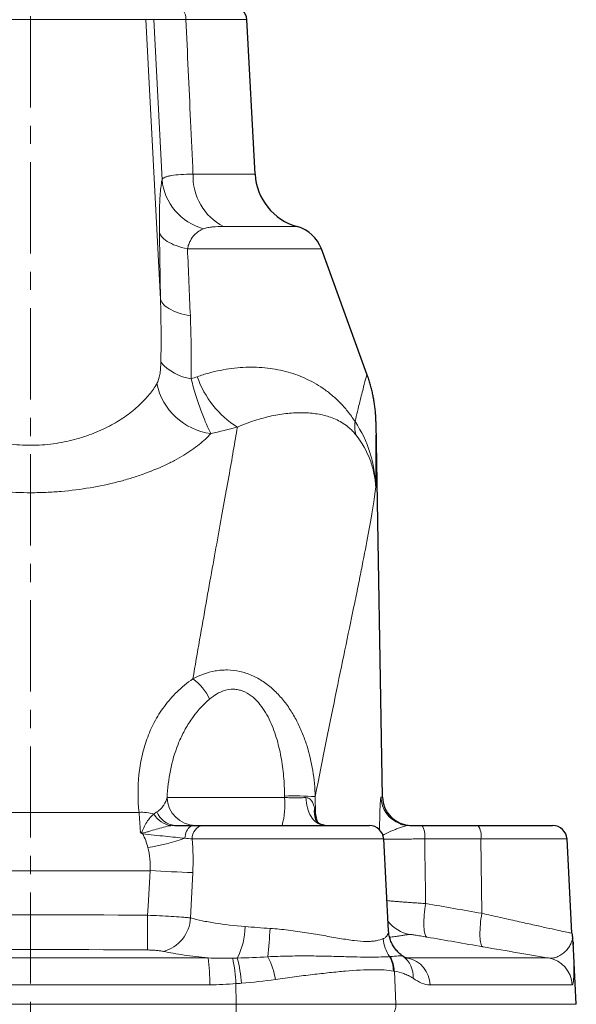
# Model space of a CAD drawing. Header units: millimetres. Extents: x -342 to 561, y -507 to 471.
# Tile 14 of 15: x 451 to 528, y 221 to 358. Entities that reach past the tile are written whole.
import ezdxf

# ---------------------------------------------------------------- set-up
doc = ezdxf.new("R2010")
doc.units = ezdxf.units.MM
doc.linetypes.add('CENTERX2', pattern=[20.32, 12.7, -2.54, 2.54, -2.54])
doc.layers.add('FORMAT', color=7, linetype='Continuous')

msp = doc.modelspace()

# ---------------------------------------------------------------- linework, layer by layer
at = {"color": 8, "linetype": 'Continuous', "lineweight": 18}
for p, q in [((468.18, 357.89), (436.1, 357.89)), ((470.21, 318.98), (468.18, 357.89)), ((469.29, 357.89), (468.18, 357.89)), ((470.42, 335.62), (469.29, 357.89)), ((482.24, 357.89), (473.74, 357.89)), ((474.73, 336.39), (483.37, 336.39)), ((489.22, 329.1), (478.97, 329.1)), ((492.59, 325.99), (473.96, 325.99)), ((471.12, 249.64), (487.47, 249.64)), ((487.47, 249.64), (487.47, 249.86)), ((491.74, 249.79), (491.77, 247.46)), ((501.1, 249.71), (500.88, 249.71)), ((437.06, 247.58), (467.22, 247.58)), ((501.26, 243.89), (474.62, 243.89)), ((514.78, 243.89), (506.96, 243.89)), ((514.78, 243.89), (514.9, 233.55)), ((526.76, 243.89), (514.78, 243.89)), ((468.75, 239.48), (435.53, 239.48)), ((474.7, 239.2), (474.39, 232.91)), ((527.6, 229.55), (527.6, 229.55)), ((427.44, 227.33), (476.85, 227.33)), ((504.62, 227.33), (524.19, 227.33)), ((502.96, 220.89), (502.74, 225.51)), ((477.05, 223.6), (427.23, 223.6)), ((480.73, 220.89), (480.71, 223.76)), ((527.48, 223.6), (507.7, 223.6)), ((423.56, 220.89), (480.73, 220.89)), ((480.73, 220.89), (502.96, 220.89)), ((502.96, 220.89), (528.05, 220.89))]:
    msp.add_line(p, q, dxfattribs=at)
at = {"color": 7, "linetype": 'Continuous', "lineweight": 25}
for p, q in [((483.37, 336.39), (482.24, 357.89)), ((498.93, 308.57), (492.59, 325.99)), ((501.1, 249.71), (500.19, 301.76)), ((472.22, 245.79), (472.21, 245.79)), ((472.21, 245.78), (472.24, 245.78)), ((476.15, 245.78), (499.26, 245.78)), ((506.55, 245.78), (514.37, 245.78)), ((514.37, 245.78), (524.76, 245.78)), ((501.93, 231.13), (501.26, 243.89)), ((527.45, 230.77), (526.76, 243.89)), ((528.05, 220.89), (527.6, 229.55)), ((503.89, 227.61), (503.92, 227.59)), ((503.93, 227.59), (503.9, 227.6)), ((503.92, 227.59), (503.93, 227.59))]:
    msp.add_line(p, q, dxfattribs=at)
at = {"color": 8, "linetype": 'Continuous', "lineweight": 18, "flags": 128}
for points in [[(473.96, 325.99), (473.54, 326.09), (473.13, 326.2), (472.75, 326.32), (472.38, 326.45), (472.04, 326.58), (471.72, 326.73), (471.42, 326.88), (471.15, 327.04), (470.91, 327.21), (470.69, 327.38), (470.51, 327.56), (470.35, 327.74), (470.22, 327.93), (470.13, 328.12), (470.06, 328.31)], [(474.36, 316.67), (473.91, 316.76), (473.48, 316.87), (473.07, 316.98), (472.68, 317.11), (472.31, 317.24), (471.97, 317.39), (471.66, 317.54), (471.37, 317.7), (471.11, 317.87), (470.88, 318.04), (470.68, 318.22), (470.52, 318.41), (470.38, 318.6), (470.28, 318.79), (470.21, 318.98)], [(490.44, 249.64), (490.46, 249.28), (490.5, 248.93), (490.56, 248.58), (490.64, 248.24), (490.74, 247.91), (490.86, 247.6), (491, 247.31), (491.15, 247.03), (491.32, 246.78), (491.5, 246.56), (491.7, 246.36), (491.91, 246.18), (492.13, 246.04), (492.35, 245.93), (492.58, 245.85), (492.81, 245.8), (493.05, 245.78)], [(473.59, 243.99), (473.62, 244.25), (473.67, 244.51), (473.74, 244.75), (473.84, 244.97), (473.95, 245.18), (474.08, 245.35), (474.22, 245.5), (474.37, 245.62), (474.53, 245.71), (474.7, 245.76), (474.87, 245.78)], [(468.41, 233.28), (468.48, 234.54), (468.75, 239.48)], [(507.1, 234.91), (507.04, 234.5), (506.99, 234.11), (506.94, 233.72), (506.91, 233.34), (506.88, 232.97), (506.86, 232.62), (506.85, 232.28), (506.85, 231.97), (506.85, 231.67), (506.87, 231.4), (506.89, 231.15), (506.92, 230.93), (506.96, 230.74), (507.01, 230.58), (507.06, 230.45), (507.12, 230.35), (507.19, 230.28), (507.27, 230.24)], [(468.41, 233.28), (468.41, 232.88), (468.4, 232.48), (468.4, 232.08), (468.4, 231.69), (468.4, 231.32), (468.39, 230.95), (468.39, 230.61), (468.39, 230.28), (468.39, 229.97), (468.38, 229.68), (468.38, 229.42), (468.38, 229.19), (468.38, 228.98), (468.38, 228.8), (468.38, 228.65), (468.38, 228.53), (468.37, 228.45)], [(514.9, 233.55), (514.84, 233.15), (514.79, 232.76), (514.74, 232.37), (514.71, 231.99), (514.68, 231.62), (514.66, 231.27), (514.65, 230.93), (514.65, 230.61), (514.65, 230.32), (514.67, 230.05), (514.69, 229.8), (514.72, 229.58), (514.76, 229.39), (514.81, 229.23), (514.86, 229.09), (514.93, 228.99), (514.99, 228.93), (515.07, 228.89)]]:
    msp.add_lwpolyline(points, dxfattribs=at)
at = {"color": 8, "linetype": 'Continuous', "lineweight": 18}
for centre, radius, start, end in [((471.99, 358.05), 1.76, 354.5071, 79.6887), ((482.61, 336.09), 7.88, 177.8145, 242.5142), ((478.26, 336.41), 7.88, 185.7765, 254.9067), ((475.39, 314.58), 6.72, 220.2294, 262.1444), ((478.35, 309.05), 8.83, 191.7252, 262.451), ((487.99, 312.55), 13.38, 198.899, 238.0106), ((501.85, 301.28), 4.63, 171.573, 194.3903), ((470.68, 260.47), 6.98, 24.3802, 54.7468), ((475.1, 249.76), 3.98, 181.7658, 269.7936), ((476.59, 248.69), 10.93, 344.5855, 5.0184), ((488.88, 205.02), 44.86, 86.333, 91.7968), ((504.88, 249.78), 4, 180.9921, 250.4008), ((494.09, 247.59), 2.49, 168.0084, 202.4845), ((467.6, 242), 5.6, 72.4744, 93.8826), ((472.19, 249.09), 3.39, 211.083, 260.8794), ((472.43, 248.68), 2.9, 200.2988, 265.5886), ((494.11, 247.13), 2.36, 171.8193, 191.8002), ((476.4, 244.02), 1.78, 98.2686, 184.2289), ((504.41, 244.32), 2.59, 350.3741, 34.3416), ((512.23, 244.32), 2.59, 350.3741, 34.3416), ((464.77, 268.33), 25.88, 278.1922, 289.922), ((487.19, 569.07), 330.1, 266.7975, 267.8312), ((469.29, 233.18), 5.11, 284.9701, 356.9643), ((472.2, 231.81), 9.78, 332.6614, 359.35), ((505.76, 235.54), 5, 218.705, 259.9898), ((421.46, 234.38), 64.05, 353.8289, 357.3692), ((506.45, 230.45), 5.27, 184.6997, 213.766), ((476.82, 222.96), 9.48, 8.4071, 28.6324), ((498.46, 225.47), 4.15, 0.7826, 29.6323), ((498.58, 225.43), 4.15, 1.0829, 30.3108), ((501.89, 224.79), 3.46, 355.4017, 54.0823), ((454.23, 224.22), 22.83, 358.4597, 7.8449), ((456.2, 222.38), 24.55, 3.211, 11.5603), ((462.99, 222.54), 18.52, 3.9321, 14.9351), ((503.78, 223.5), 3.92, 1.4874, 77.5692), ((523.49, 223.4), 4, 2.9679, 79.9518), ((472.92, 220.36), 7.82, 348.3749, 3.8722), ((501.03, 220.71), 1.93, 272.8477, 5.1272)]:
    msp.add_arc(centre, radius, start, end, dxfattribs=at)
at = {"color": 7, "linetype": 'Continuous', "lineweight": 25}
for centre, radius, start, end in [((480.24, 357.78), 2, 3, 90), ((491.36, 336.81), 8, 183, 254.5449), ((487.89, 324.28), 5, 20, 74.5449), ((505.1, 249.78), 4, 181, 270), ((499.26, 243.78), 2, 3, 90), ((504.88, 249.78), 4, 250.4084, 269.9998), ((524.76, 243.78), 2, 3, 90), ((532.44, 231.03), 5, 182.9988, 190.8002), ((523.6, 229.34), 4, 3, 10.802)]:
    msp.add_arc(centre, radius, start, end, dxfattribs=at)
at = {"color": 8, "linetype": 'Continuous', "lineweight": 18}
for centre, major_axis, ratio, start_param, end_param in [((451.09, 239.25), (17.6, 2.25), 0.727319, 0.094645, 0.250027), ((31.52, -625.95), (-109.98, 10069.85), 0.04833, 4.797454, 4.798349)]:
    msp.add_ellipse(centre, major_axis=major_axis, ratio=ratio, start_param=start_param, end_param=end_param, dxfattribs=at)
for points, knots in [([(473.74, 357.89), (473.1, 357.89), (471.96, 357.89), (471.06, 357.89), (470.3, 357.89), (469.99, 357.89), (469.53, 357.89), (469.37, 357.89), (469.29, 357.89)], [0, 0, 0, 0, 0.25, 0.5, 0.5, 0.75, 0.75, 1, 1, 1, 1]), ([(473.74, 357.89), (473.96, 353.19), (474.17, 348.5), (474.39, 343.8), (474.51, 341.33), (474.62, 338.86), (474.73, 336.39)], [0.00189807, 0.00189807, 0.00189807, 0.00189807, 0.016, 0.016, 0.016, 0.0234226, 0.0234226, 0.0234226, 0.0234226]), ([(470.42, 335.62), (470.49, 335.76), (470.63, 335.88), (470.96, 336.02), (471.09, 336.06), (471.39, 336.14), (471.55, 336.17), (472.1, 336.26), (472.54, 336.3), (473.54, 336.37), (474.11, 336.38), (474.73, 336.39)], [0, 0, 0, 0, 0.25, 0.25, 0.375, 0.375, 0.5, 0.5, 0.75, 0.75, 1, 1, 1, 1]), ([(470.06, 328.31), (470.05, 328.76), (470.05, 329.19), (470.05, 330.02), (470.05, 330.43), (470.07, 331.57), (470.09, 332.25), (470.14, 333.18), (470.16, 333.46), (470.2, 334), (470.22, 334.24), (470.3, 334.92), (470.35, 335.3), (470.42, 335.62)], [0, 0, 0, 0, 0.125, 0.125, 0.25, 0.25, 0.5, 0.5, 0.625, 0.625, 0.75, 0.75, 1, 1, 1, 1]), ([(476.2, 328.8), (475.98, 328.71), (475.76, 328.59), (475.32, 328.3), (475.11, 328.13), (474.71, 327.7), (474.52, 327.44), (474.28, 326.97), (474.2, 326.8), (474.06, 326.42), (474.01, 326.22), (473.96, 325.99)], [0, 0, 0, 0, 0.25, 0.25, 0.5, 0.5, 0.75, 0.75, 0.875, 0.875, 1, 1, 1, 1]), ([(478.97, 329.1), (478.44, 329.1), (477.93, 329.09), (477.22, 329.03), (476.99, 329), (476.57, 328.92), (476.38, 328.87), (476.2, 328.8)], [0, 0, 0, 0, 0.5, 0.5, 0.75, 0.75, 1, 1, 1, 1]), ([(469.71, 307.25), (469.89, 307.58), (470.02, 308), (470.16, 308.76), (470.19, 309.04), (470.24, 309.61), (470.25, 309.92), (470.26, 310.24)], [0, 0, 0, 0, 0.5, 0.5, 0.75, 0.75, 1, 1, 1, 1]), ([(475.33, 308.21), (475.86, 308.4), (476.4, 308.57), (477.47, 308.86), (478.01, 308.99), (479.61, 309.31), (480.65, 309.45), (482.71, 309.56), (483.71, 309.55), (485.2, 309.41), (485.69, 309.34), (486.66, 309.17), (487.14, 309.07), (488.54, 308.7), (489.44, 308.39), (491.17, 307.6), (492.01, 307.14), (493.22, 306.31), (493.62, 306.01), (494.4, 305.35), (494.78, 305), (495.52, 304.25), (495.88, 303.84), (496.59, 302.96), (496.93, 302.49), (497.27, 301.96)], [0, 0, 0, 0, 0.0625, 0.0625, 0.125, 0.125, 0.25, 0.25, 0.375, 0.375, 0.4375, 0.4375, 0.5, 0.5, 0.625, 0.625, 0.75, 0.75, 0.8125, 0.8125, 0.875, 0.875, 0.9375, 0.9375, 1, 1, 1, 1]), ([(497.27, 301.96), (497.39, 302.46), (497.5, 302.93), (497.72, 303.84), (497.82, 304.27), (498.02, 305.07), (498.11, 305.45), (498.29, 306.15), (498.38, 306.48), (498.6, 307.35), (498.72, 307.8), (498.85, 308.26), (498.88, 308.38), (498.92, 308.54), (498.93, 308.57), (498.93, 308.57)], [0, 0, 0, 0, 0.125, 0.125, 0.25, 0.25, 0.375, 0.375, 0.5, 0.5, 0.75, 0.75, 0.875, 0.875, 1, 1, 1, 1]), ([(434.58, 307.25), (434.72, 306.99), (434.88, 306.74), (435.24, 306.22), (435.43, 305.97), (436.06, 305.2), (436.53, 304.7), (437.59, 303.72), (438.17, 303.24), (439.48, 302.32), (440.18, 301.88), (441.69, 301.06), (442.5, 300.68), (443.81, 300.16), (444.25, 300), (445.16, 299.7), (445.63, 299.57), (447.05, 299.2), (448.03, 299), (450.08, 298.74), (451.13, 298.67), (452.7, 298.68), (453.22, 298.69), (454.26, 298.76), (454.78, 298.81), (456.32, 299.02), (457.3, 299.21), (459.18, 299.71), (460.09, 300.01), (461.39, 300.52), (461.81, 300.71), (462.62, 301.09), (463.01, 301.29), (464.14, 301.9), (464.83, 302.34), (466.12, 303.25), (466.71, 303.74), (467.77, 304.72), (468.24, 305.22), (469.06, 306.23), (469.41, 306.74), (469.71, 307.25)], [0, 0, 0, 0, 0.03125, 0.03125, 0.0625, 0.0625, 0.125, 0.125, 0.1875, 0.1875, 0.25, 0.25, 0.3125, 0.3125, 0.34375, 0.34375, 0.375, 0.375, 0.4375, 0.4375, 0.5, 0.5, 0.53125, 0.53125, 0.5625, 0.5625, 0.625, 0.625, 0.6875, 0.6875, 0.71875, 0.71875, 0.75, 0.75, 0.8125, 0.8125, 0.875, 0.875, 0.9375, 0.9375, 1, 1, 1, 1]), ([(474.47, 307.92), (474.58, 307.49), (474.7, 307.07), (474.93, 306.24), (475.05, 305.85), (475.3, 305.08), (475.42, 304.71), (475.67, 304), (475.79, 303.65), (476.16, 302.67), (476.39, 302.09), (476.82, 301.08), (477.02, 300.65), (477.19, 300.3)], [0, 0, 0, 0, 0.125, 0.125, 0.25, 0.25, 0.375, 0.375, 0.5, 0.5, 0.75, 0.75, 1, 1, 1, 1]), ([(497.37, 300.13), (497.22, 300.32), (497.07, 300.49), (496.78, 300.79), (496.64, 300.93), (496.21, 301.31), (495.93, 301.52), (495.35, 301.89), (495.06, 302.05), (494.47, 302.34), (494.17, 302.46), (493.27, 302.77), (492.66, 302.92), (491.38, 303.13), (490.71, 303.19), (489.68, 303.21), (489.33, 303.2), (488.62, 303.17), (488.27, 303.14), (487.17, 303.03), (486.43, 302.91), (484.9, 302.58), (484.12, 302.37), (482.53, 301.86), (481.71, 301.55), (480.9, 301.2)], [0, 0, 0, 0, 0.03125, 0.03125, 0.0625, 0.0625, 0.125, 0.125, 0.1875, 0.1875, 0.25, 0.25, 0.375, 0.375, 0.5, 0.5, 0.5625, 0.5625, 0.625, 0.625, 0.75, 0.75, 0.875, 0.875, 1, 1, 1, 1]), ([(497.27, 301.96), (498.18, 300.61), (498.87, 299.17), (499.47, 297.27), (499.57, 296.88), (499.76, 296.1), (499.84, 295.71), (499.97, 294.92), (500.03, 294.52), (500.09, 293.92), (500.1, 293.72), (500.13, 293.31), (500.14, 293.11), (500.15, 292.91)], [0, 0, 0, 0, 0.5, 0.5, 0.625, 0.625, 0.75, 0.75, 0.875, 0.875, 0.9375, 0.9375, 1, 1, 1, 1]), ([(500.19, 301.76), (500.19, 301.76), (500.19, 301.68), (500.19, 301.47), (500.19, 301.39), (500.19, 301.18), (500.19, 301.06), (500.19, 300.67), (500.19, 300.36), (500.18, 299.66), (500.18, 299.27), (500.18, 298.01), (500.17, 297.07), (500.16, 295.56), (500.16, 295.05), (500.15, 293.99), (500.15, 293.45), (500.15, 292.91)], [0, 0, 0, 0, 0.125, 0.125, 0.1875, 0.1875, 0.25, 0.25, 0.375, 0.375, 0.5, 0.5, 0.75, 0.75, 0.875, 0.875, 1, 1, 1, 1]), ([(477.19, 300.3), (476.74, 299.78), (476.2, 299.27), (474.95, 298.26), (474.24, 297.77), (473.03, 297.04), (472.61, 296.8), (471.72, 296.33), (471.26, 296.1), (469.83, 295.43), (468.8, 295.02), (467.16, 294.43), (466.6, 294.25), (465.44, 293.89), (464.83, 293.72), (463, 293.25), (461.73, 292.98), (459.12, 292.54), (457.78, 292.37), (455.7, 292.19), (455, 292.15), (453.6, 292.09), (452.9, 292.07), (450.78, 292.07), (449.38, 292.13), (446.6, 292.36), (445.25, 292.53), (442.63, 292.96), (441.36, 293.23), (439.51, 293.71), (438.91, 293.87), (437.75, 294.23), (437.18, 294.41), (435.53, 294.99), (434.5, 295.41), (433.05, 296.09), (432.58, 296.32), (431.7, 296.78), (431.28, 297.02), (430.08, 297.75), (429.36, 298.24), (428.41, 299.01), (428.11, 299.26), (427.57, 299.78), (427.32, 300.04), (427.09, 300.3)], [0, 0, 0, 0, 0.0625, 0.0625, 0.125, 0.125, 0.15625, 0.15625, 0.1875, 0.1875, 0.25, 0.25, 0.28125, 0.28125, 0.3125, 0.3125, 0.375, 0.375, 0.4375, 0.4375, 0.46875, 0.46875, 0.5, 0.5, 0.5625, 0.5625, 0.625, 0.625, 0.6875, 0.6875, 0.71875, 0.71875, 0.75, 0.75, 0.8125, 0.8125, 0.84375, 0.84375, 0.875, 0.875, 0.9375, 0.9375, 0.96875, 0.96875, 1, 1, 1, 1]), ([(474.71, 266.17), (475.34, 269.88), (475.96, 273.39), (477.14, 280.02), (477.7, 283.14), (478.76, 288.99), (479.25, 291.73), (479.93, 295.53), (480.14, 296.74), (480.54, 299.06), (480.73, 300.16), (480.9, 301.2)], [0, 0, 0, 0, 0.25, 0.25, 0.5, 0.5, 0.75, 0.75, 0.875, 0.875, 1, 1, 1, 1]), ([(497.37, 300.13), (498.24, 299.02), (498.9, 297.85), (499.48, 296.33), (499.58, 296.02), (499.76, 295.41), (499.84, 295.09), (499.97, 294.47), (500.02, 294.16), (500.08, 293.69), (500.1, 293.53), (500.13, 293.22), (500.14, 293.06), (500.15, 292.91)], [0, 0, 0, 0, 0.5, 0.5, 0.625, 0.625, 0.75, 0.75, 0.875, 0.875, 0.9375, 0.9375, 1, 1, 1, 1]), ([(500.15, 292.91), (499.96, 291.2), (499.61, 289), (498.86, 284.96), (498.58, 283.49), (498.1, 281.09), (497.94, 280.26), (497.59, 278.55), (497.41, 277.66), (496.47, 273.11), (495.62, 269.04), (493.77, 260.06), (492.77, 255.15), (491.74, 249.79)], [0, 0, 0, 0, 0.25, 0.25, 0.375, 0.375, 0.4375, 0.4375, 0.5, 0.5, 0.75, 0.75, 1, 1, 1, 1]), ([(474.71, 266.17), (475.67, 266.69), (476.69, 267.07), (478.09, 267.32), (478.37, 267.36), (478.94, 267.4), (479.22, 267.41), (480.09, 267.4), (480.67, 267.33), (481.82, 267.07), (482.38, 266.89), (483.48, 266.41), (484, 266.12), (484.75, 265.62), (485, 265.44), (485.47, 265.06), (485.7, 264.87), (486.37, 264.25), (486.78, 263.81), (487.56, 262.88), (487.92, 262.39), (488.58, 261.36), (488.89, 260.84), (489.44, 259.76), (489.7, 259.21), (490.16, 258.08), (490.37, 257.5), (490.92, 255.77), (491.19, 254.59), (491.59, 252.21), (491.7, 251.01), (491.74, 249.79)], [0, 0, 0, 0, 0.125, 0.125, 0.15625, 0.15625, 0.1875, 0.1875, 0.25, 0.25, 0.3125, 0.3125, 0.375, 0.375, 0.40625, 0.40625, 0.4375, 0.4375, 0.5, 0.5, 0.5625, 0.5625, 0.625, 0.625, 0.6875, 0.6875, 0.75, 0.75, 0.875, 0.875, 1, 1, 1, 1]), ([(467.22, 247.58), (467.05, 249.35), (467.04, 251.1), (467.3, 253.66), (467.43, 254.51), (467.8, 256.17), (468.03, 256.98), (468.6, 258.58), (468.94, 259.36), (469.55, 260.5), (469.76, 260.87), (470.23, 261.62), (470.48, 261.98), (471.27, 263.05), (471.86, 263.72), (473.17, 265.01), (473.9, 265.61), (474.71, 266.17)], [0, 0, 0, 0, 0.25, 0.25, 0.375, 0.375, 0.5, 0.5, 0.625, 0.625, 0.6875, 0.6875, 0.75, 0.75, 0.875, 0.875, 1, 1, 1, 1]), ([(487.47, 249.86), (487.46, 250.78), (487.42, 251.7), (487.26, 253.52), (487.14, 254.43), (486.8, 256.23), (486.59, 257.13), (486.05, 258.88), (485.73, 259.74), (485.12, 260.99), (484.9, 261.39), (484.4, 262.16), (484.13, 262.53), (483.53, 263.22), (483.19, 263.54), (482.47, 264.09), (482.07, 264.32), (481.45, 264.55), (481.23, 264.61), (480.8, 264.7), (480.58, 264.72), (479.94, 264.73), (479.52, 264.67), (478.72, 264.43), (478.36, 264.26), (477.67, 263.85), (477.35, 263.61), (477.04, 263.35)], [0, 0, 0, 0, 0.125, 0.125, 0.25, 0.25, 0.375, 0.375, 0.5, 0.5, 0.5625, 0.5625, 0.625, 0.625, 0.6875, 0.6875, 0.75, 0.75, 0.78125, 0.78125, 0.8125, 0.8125, 0.875, 0.875, 0.9375, 0.9375, 1, 1, 1, 1]), ([(477.04, 263.35), (476, 262.46), (475.14, 261.47), (474.06, 259.88), (473.73, 259.33), (473.14, 258.2), (472.88, 257.62), (472.18, 255.87), (471.84, 254.66), (471.34, 252.19), (471.19, 250.92), (471.12, 249.64)], [0, 0, 0, 0, 0.25, 0.25, 0.375, 0.375, 0.5, 0.5, 0.75, 0.75, 1, 1, 1, 1]), ([(469.71, 247.67), (469.95, 247.81), (470.13, 247.96), (470.45, 248.27), (470.57, 248.44), (470.89, 248.94), (471.02, 249.29), (471.12, 249.64)], [0, 0, 0, 0, 0.25, 0.25, 0.5, 0.5, 1, 1, 1, 1]), ([(487.47, 249.64), (487.74, 249.64), (488.01, 249.64), (488.54, 249.63), (488.8, 249.63), (489.31, 249.63), (489.55, 249.63), (490.02, 249.64), (490.23, 249.64), (490.44, 249.64)], [0, 0, 0, 0, 0.25, 0.25, 0.5, 0.5, 0.75, 0.75, 1, 1, 1, 1]), ([(490.44, 249.64), (490.53, 249.65), (490.61, 249.63), (490.77, 249.59), (490.84, 249.55), (490.98, 249.46), (491.05, 249.4), (491.16, 249.28), (491.22, 249.21), (491.36, 249), (491.44, 248.83), (491.57, 248.48), (491.62, 248.3), (491.66, 248.1)], [0, 0, 0, 0, 0.125, 0.125, 0.25, 0.25, 0.375, 0.375, 0.5, 0.5, 0.75, 0.75, 1, 1, 1, 1]), ([(500.67, 245.19), (500.67, 245.33), (500.68, 245.77), (500.7, 246.47), (500.71, 247.2), (500.73, 247.81), (500.75, 248.3), (500.77, 248.74), (500.79, 249.1), (500.82, 249.37), (500.84, 249.56), (500.86, 249.69), (500.87, 249.7), (500.88, 249.71)], [0, 0, 0, 0, 0.06131, 0.184769, 0.308177, 0.399634, 0.491369, 0.582982, 0.674273, 0.755559, 0.837229, 0.91882, 1, 1, 1, 1]), ([(467.42, 244.88), (467.39, 245.37), (467.35, 245.84), (467.29, 246.74), (467.25, 247.17), (467.22, 247.58)], [0, 0, 0, 0, 0.5, 0.5, 1, 1, 1, 1]), ([(467.42, 244.88), (467.44, 244.86), (467.45, 244.85), (467.47, 244.82), (467.48, 244.8), (467.51, 244.78), (467.52, 244.78), (467.54, 244.78), (467.55, 244.78), (467.57, 244.8), (467.58, 244.82), (467.63, 244.91), (467.66, 244.98), (467.76, 245.19), (467.82, 245.33), (468.01, 245.73), (468.15, 245.98), (468.45, 246.46), (468.6, 246.67), (468.93, 247.05), (469.11, 247.21), (469.29, 247.34)], [0, 0, 0, 0, 0.015625, 0.015625, 0.03125, 0.03125, 0.039063, 0.039063, 0.046875, 0.046875, 0.0625, 0.0625, 0.125, 0.125, 0.25, 0.25, 0.5, 0.5, 0.75, 0.75, 1, 1, 1, 1]), ([(491.77, 247.46), (491.83, 247.19), (491.92, 246.82), (492, 246.41), (492.03, 246.3)], [0, 0, 0, 0, 0.724891, 1, 1, 1, 1]), ([(471.66, 245.74), (471.32, 245.69), (470.98, 245.62), (470.29, 245.44), (469.95, 245.35), (469.28, 245.15), (468.94, 245.04), (468.43, 244.89), (468.26, 244.84), (468, 244.77), (467.92, 244.75), (467.74, 244.7), (467.66, 244.69), (467.57, 244.68)], [0, 0, 0, 0, 0.25, 0.25, 0.5, 0.5, 0.75, 0.75, 0.875, 0.875, 0.9375, 0.9375, 1, 1, 1, 1]), ([(504.88, 245.78), (504.77, 245.78), (504.56, 245.76), (504.22, 245.68), (503.8, 245.56), (503.31, 245.39), (502.77, 245.18), (502.28, 244.97), (501.85, 244.78), (501.49, 244.6), (501.26, 244.47), (501.16, 244.4), (501.15, 244.39)], [0, 0, 0, 0, 0.081825, 0.163868, 0.245897, 0.376184, 0.506485, 0.636689, 0.752013, 0.867436, 0.982691, 1, 1, 1, 1]), ([(473.59, 243.99), (473.18, 244.03), (472.75, 244.08), (471.83, 244.17), (471.35, 244.22), (470.36, 244.32), (469.85, 244.38), (468.8, 244.49), (468.28, 244.55), (467.74, 244.6)], [0, 0, 0, 0, 0.25, 0.25, 0.5, 0.5, 0.75, 0.75, 1, 1, 1, 1]), ([(506.96, 243.89), (506.7, 243.89), (506.14, 243.89), (505.33, 243.89), (504.53, 243.88), (503.78, 243.88), (503.1, 243.88), (502.48, 243.87), (501.94, 243.86), (501.53, 243.86), (501.34, 243.85), (501.26, 243.85)], [0, 0, 0, 0, 0.105242, 0.221782, 0.338696, 0.455237, 0.571953, 0.689042, 0.805759, 0.922642, 1, 1, 1, 1]), ([(468.75, 239.48), (468.8, 240.03), (468.8, 240.58), (468.69, 241.65), (468.6, 242.19), (468.46, 242.71)], [0, 0, 0, 0, 0.5, 0.5, 1, 1, 1, 1]), ([(501.71, 235.32), (501.85, 235.3), (502.14, 235.27), (502.68, 235.22), (503.29, 235.17), (503.97, 235.12), (504.69, 235.07), (505.46, 235.01), (506.26, 234.96), (506.82, 234.92), (507.1, 234.91)], [0, 0, 0, 0, 0.123002, 0.24973, 0.376162, 0.502981, 0.629415, 0.752824, 0.87659, 1, 1, 1, 1]), ([(468.41, 233.28), (468.98, 233.26), (469.54, 233.24), (470.63, 233.18), (471.18, 233.15), (472.2, 233.09), (472.69, 233.06), (473.37, 233), (473.59, 232.99), (474, 232.95), (474.2, 232.93), (474.39, 232.91)], [0, 0, 0, 0, 0.25, 0.25, 0.5, 0.5, 0.75, 0.75, 0.875, 0.875, 1, 1, 1, 1]), ([(474.39, 232.91), (474.89, 232.77), (475.42, 232.64), (476.28, 232.46), (476.58, 232.4), (477.19, 232.29), (477.51, 232.24), (479.11, 231.98), (480.5, 231.82), (481.98, 231.7)], [0, 0, 0, 0, 0.25, 0.25, 0.375, 0.375, 0.5, 0.5, 1, 1, 1, 1]), ([(514.9, 233.55), (515.77, 233.35), (516.62, 233.16), (518.26, 232.79), (519.05, 232.61), (520.2, 232.36), (520.58, 232.27), (521.3, 232.11), (521.65, 232.04), (522.66, 231.81), (523.29, 231.67), (524.44, 231.42), (524.95, 231.31), (525.83, 231.12), (526.21, 231.04), (526.83, 230.9), (527.06, 230.85), (527.37, 230.79), (527.45, 230.77), (527.45, 230.77)], [0, 0, 0, 0, 0.125, 0.125, 0.25, 0.25, 0.3125, 0.3125, 0.375, 0.375, 0.5, 0.5, 0.625, 0.625, 0.75, 0.75, 0.875, 0.875, 1, 1, 1, 1]), ([(485.45, 231.44), (486.31, 231.39), (487.17, 231.3), (488.86, 231.1), (489.7, 230.98), (491.36, 230.72), (492.16, 230.58), (493.69, 230.31), (494.43, 230.17), (495.5, 229.99), (495.85, 229.94), (496.51, 229.84), (496.83, 229.79), (497.76, 229.68), (498.33, 229.64), (499.11, 229.64), (499.35, 229.64), (499.81, 229.68), (500.02, 229.7), (500.61, 229.8), (500.94, 229.9), (501.2, 230.02)], [0, 0, 0, 0, 0.125, 0.125, 0.25, 0.25, 0.375, 0.375, 0.5, 0.5, 0.5625, 0.5625, 0.625, 0.625, 0.75, 0.75, 0.8125, 0.8125, 0.875, 0.875, 1, 1, 1, 1]), ([(501.2, 230.02), (501.26, 230.05), (501.37, 230.1), (501.56, 230.25), (501.74, 230.47), (501.88, 230.75), (501.93, 230.98), (501.93, 231.09), (501.93, 231.13)], [0, 0, 0, 0, 0.113267, 0.226545, 0.454994, 0.680912, 0.906825, 1, 1, 1, 1]), ([(504.89, 230.62), (504.77, 230.6), (504.53, 230.57), (504.05, 230.5), (503.48, 230.41), (502.83, 230.32), (502.33, 230.24), (502.08, 230.21)], [0, 0, 0, 0, 0.201588, 0.403205, 0.604831, 0.806448, 1, 1, 1, 1]), ([(507.27, 230.24), (506.95, 230.3), (506.64, 230.35), (506.08, 230.45), (505.83, 230.49), (505.39, 230.56), (505.22, 230.58), (504.98, 230.62), (504.91, 230.62), (504.89, 230.62)], [0, 0, 0, 0, 0.25, 0.25, 0.5, 0.5, 0.75, 0.75, 1, 1, 1, 1]), ([(524.19, 227.33), (523.54, 227.44), (522.85, 227.56), (521.76, 227.74), (521.39, 227.81), (520.65, 227.93), (520.27, 228), (518.36, 228.32), (516.75, 228.6), (515.07, 228.89)], [0, 0, 0, 0, 0.25, 0.25, 0.375, 0.375, 0.5, 0.5, 1, 1, 1, 1]), ([(524.19, 227.33), (524.41, 227.3), (524.64, 227.31), (525.07, 227.38), (525.28, 227.44), (525.88, 227.7), (526.25, 227.96), (526.71, 228.42), (526.85, 228.59), (527.09, 228.93), (527.2, 229.11), (527.36, 229.47), (527.43, 229.65), (527.49, 229.88), (527.51, 229.95), (527.53, 230.06), (527.53, 230.09), (527.53, 230.09)], [0, 0, 0, 0, 0.125, 0.125, 0.25, 0.25, 0.5, 0.5, 0.625, 0.625, 0.75, 0.75, 0.875, 0.875, 0.9375, 0.9375, 1, 1, 1, 1]), ([(527.61, 229.19), (527.61, 229.18), (527.62, 229.06), (527.63, 228.78), (527.65, 228.37), (527.66, 227.87), (527.68, 227.32), (527.7, 226.68), (527.71, 226.03), (527.71, 225.39), (527.7, 224.88), (527.68, 224.48), (527.66, 224.16), (527.63, 223.92), (527.59, 223.74), (527.54, 223.63), (527.5, 223.61), (527.48, 223.6)], [0, 0, 0, 0, 0.004742, 0.053809, 0.102926, 0.152048, 0.225685, 0.299315, 0.391462, 0.483657, 0.57576, 0.647346, 0.719045, 0.790719, 0.862272, 0.930997, 1, 1, 1, 1]), ([(470.61, 228.25), (470.47, 228.28), (470.31, 228.3), (469.98, 228.35), (469.79, 228.37), (469.41, 228.41), (469.21, 228.42), (468.8, 228.44), (468.59, 228.44), (468.37, 228.45)], [0, 0, 0, 0, 0.25, 0.25, 0.5, 0.5, 0.75, 0.75, 1, 1, 1, 1]), ([(476.85, 227.33), (476.26, 227.39), (475.68, 227.46), (474.56, 227.59), (474.01, 227.67), (472.44, 227.9), (471.48, 228.06), (470.61, 228.25)], [0, 0, 0, 0, 0.25, 0.25, 0.5, 0.5, 1, 1, 1, 1]), ([(485.14, 227.5), (486.08, 227.55), (487, 227.58), (488.81, 227.61), (489.7, 227.62), (491.01, 227.61), (491.44, 227.61), (492.29, 227.6), (492.7, 227.59), (493.92, 227.57), (494.7, 227.55), (495.81, 227.52), (496.17, 227.51), (496.87, 227.49), (497.21, 227.48), (498.2, 227.46), (498.81, 227.45), (499.92, 227.45), (500.43, 227.46), (501.11, 227.48), (501.32, 227.48), (501.72, 227.5), (501.9, 227.51), (502.07, 227.52)], [0, 0, 0, 0, 0.125, 0.125, 0.25, 0.25, 0.3125, 0.3125, 0.375, 0.375, 0.5, 0.5, 0.5625, 0.5625, 0.625, 0.625, 0.75, 0.75, 0.875, 0.875, 0.9375, 0.9375, 1, 1, 1, 1]), ([(502.17, 227.53), (502.6, 227.56), (502.97, 227.6), (503.42, 227.64), (503.55, 227.65), (503.77, 227.65), (503.86, 227.63), (503.92, 227.59)], [0, 0, 0, 0, 0.5, 0.5, 0.75, 0.75, 1, 1, 1, 1]), ([(504.04, 227.51), (504.07, 227.5), (504.29, 227.44), (504.47, 227.38), (504.62, 227.33)], [0, 0, 0, 0, 0.136724, 1, 1, 1, 1]), ([(504.33, 227.35), (504.38, 227.33), (504.49, 227.29), (504.58, 227.32), (504.62, 227.33)], [0, 0, 0, 0, 0.474944, 1, 1, 1, 1]), ([(502.62, 225.52), (502.23, 225.58), (501.79, 225.63), (500.83, 225.69), (500.31, 225.7), (498.63, 225.7), (497.37, 225.63), (495.59, 225.48), (495.23, 225.44), (494.49, 225.37), (494.11, 225.33), (492.97, 225.21), (492.18, 225.12), (490.55, 224.93), (489.71, 224.83), (487.98, 224.6), (487.1, 224.48), (486.2, 224.34)], [0, 0, 0, 0, 0.125, 0.125, 0.25, 0.25, 0.5, 0.5, 0.5625, 0.5625, 0.625, 0.625, 0.75, 0.75, 0.875, 0.875, 1, 1, 1, 1]), ([(505.34, 224.51), (505.13, 224.66), (504.91, 224.78), (504.49, 224.99), (504.27, 225.08), (503.62, 225.32), (503.18, 225.44), (502.74, 225.51)], [0, 0, 0, 0, 0.25, 0.25, 0.5, 0.5, 1, 1, 1, 1])]:
    msp.add_open_spline(points, degree=3, knots=knots, dxfattribs=at)
for points in [[(470.21, 318.98), (470.16, 322.1), (470.11, 325.21), (470.06, 328.31)], [(473.96, 325.99), (474.1, 322.89), (474.23, 319.78), (474.36, 316.67)], [(470.26, 310.24), (470.31, 313.14), (470.29, 316.06), (470.21, 318.98)], [(474.36, 316.67), (474.48, 313.74), (474.52, 310.82), (474.47, 307.92)], [(474.47, 307.92), (474.76, 308.02), (475.04, 308.11), (475.33, 308.21)], [(480.9, 301.2), (479.69, 300.88), (478.45, 300.58), (477.19, 300.3)], [(491.66, 248.1), (491.7, 247.89), (491.74, 247.68), (491.77, 247.46)], [(469.29, 247.34), (469.42, 247.47), (469.56, 247.59), (469.71, 247.67)], [(472.24, 245.78), (472.05, 245.78), (471.85, 245.77), (471.66, 245.74)], [(474.62, 243.89), (474.31, 243.92), (473.96, 243.95), (473.59, 243.99)], [(474.62, 243.89), (474.75, 242.34), (474.78, 240.78), (474.7, 239.2)], [(507.1, 234.91), (509.7, 234.46), (512.3, 234), (514.9, 233.55)], [(435.87, 233.28), (446.72, 233.36), (457.56, 233.36), (468.41, 233.28)], [(481.98, 231.7), (483.11, 231.61), (484.27, 231.52), (485.45, 231.44)], [(515.07, 228.89), (512.47, 229.34), (509.87, 229.79), (507.27, 230.24)], [(468.37, 228.45), (457.55, 228.52), (446.73, 228.52), (435.91, 228.45)], [(480.89, 227.32), (482.31, 227.35), (483.73, 227.41), (485.14, 227.5)], [(502.07, 227.52), (502.11, 227.52), (502.14, 227.52), (502.17, 227.53)], [(476.85, 227.33), (477.98, 227.29), (479.11, 227.29), (480.25, 227.31)], [(480.25, 227.31), (480.47, 227.31), (480.68, 227.31), (480.89, 227.32)], [(502.74, 225.51), (502.7, 225.51), (502.66, 225.52), (502.62, 225.52)], [(480.71, 223.76), (479.5, 223.67), (478.27, 223.6), (477.05, 223.6)], [(481.47, 223.81), (481.22, 223.79), (480.97, 223.78), (480.71, 223.76)], [(486.2, 224.34), (484.66, 224.11), (483.08, 223.94), (481.47, 223.81)], [(507.7, 223.6), (506.93, 223.6), (506.14, 223.96), (505.34, 224.51)]]:
    msp.add_open_spline(points, degree=3, dxfattribs=at)
at = {"color": 7, "linetype": 'Continuous', "lineweight": 25}
for points, knots in [([(500.19, 301.74), (500.19, 301.84), (500.18, 302.18), (500.16, 302.68), (500.11, 303.32), (500.04, 303.95), (499.95, 304.6), (499.84, 305.23), (499.72, 305.87), (499.56, 306.52), (499.39, 307.18), (499.18, 307.84), (499.03, 308.31), (498.94, 308.55), (498.93, 308.57)], [0, 0, 0, 0, 0.043418, 0.143753, 0.217811, 0.320235, 0.413645, 0.501593, 0.594993, 0.691163, 0.789245, 0.888642, 0.988973, 1, 1, 1, 1]), ([(491.79, 246.64), (491.79, 246.64), (491.79, 246.64), (491.79, 246.64), (491.79, 246.64)], [0, 0, 0, 0, 0.948735, 1, 1, 1, 1]), ([(493.05, 245.78), (493.04, 245.78), (493.03, 245.78), (492.96, 245.79), (492.86, 245.8), (492.73, 245.84), (492.56, 245.9), (492.38, 245.99), (492.22, 246.11), (492.07, 246.24), (491.97, 246.36), (491.88, 246.47), (491.83, 246.55), (491.8, 246.61), (491.8, 246.63), (491.79, 246.63)], [0, 0, 0, 0, 0.026616, 0.087877, 0.151818, 0.238553, 0.336093, 0.439659, 0.546169, 0.634053, 0.723785, 0.810887, 0.891827, 0.968386, 1, 1, 1, 1]), ([(472.24, 245.78), (472.71, 245.78), (473.17, 245.78), (474.05, 245.78), (474.47, 245.78), (474.87, 245.78)], [0, 0, 0, 0, 0.5, 0.5, 1, 1, 1, 1]), ([(467.57, 244.68), (467.53, 244.7), (467.49, 244.73), (467.45, 244.8), (467.44, 244.84), (467.42, 244.88)], [0, 0, 0, 0, 0.5, 0.5, 1, 1, 1, 1]), ([(467.57, 244.68), (467.62, 244.66), (467.67, 244.64), (467.72, 244.61), (467.73, 244.61), (467.73, 244.61), (467.74, 244.6)], [0.0001474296, 0.0001474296, 0.0001474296, 0.0001474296, 0.0003204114, 0.0003204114, 0.0003204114, 0.0003399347, 0.0003399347, 0.0003399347, 0.0003399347]), ([(503.89, 227.61), (503.85, 227.64), (503.71, 227.74), (503.49, 227.92), (503.23, 228.17), (502.99, 228.44), (502.77, 228.72), (502.58, 229.02), (502.41, 229.32), (502.27, 229.63), (502.15, 229.95), (502.05, 230.27), (501.99, 230.59), (501.95, 230.88), (501.94, 231.05), (501.93, 231.13)], [0, 0, 0, 0, 0.034252, 0.118904, 0.20343, 0.287389, 0.370803, 0.453714, 0.536166, 0.618212, 0.699907, 0.781321, 0.862532, 0.943646, 1, 1, 1, 1]), ([(527.6, 229.55), (527.6, 229.54), (527.6, 229.52), (527.6, 229.39), (527.61, 229.25), (527.61, 229.19)], [0, 0, 0, 0, 0.259473, 0.655395, 1, 1, 1, 1]), ([(504.33, 227.35), (504.33, 227.35), (504.33, 227.35), (504.3, 227.36), (504.25, 227.39), (504.17, 227.43), (504.07, 227.49), (503.99, 227.55), (503.94, 227.58), (503.93, 227.58)], [0, 0, 0, 0, 0.077614, 0.248051, 0.421449, 0.600951, 0.788176, 0.984696, 1, 1, 1, 1])]:
    msp.add_open_spline(points, degree=3, knots=knots, dxfattribs=at)
for points in [[(474.87, 245.78), (475.33, 245.78), (475.76, 245.78), (476.15, 245.78)], [(504.88, 245.78), (505.41, 245.78), (505.98, 245.78), (506.55, 245.78)]]:
    msp.add_open_spline(points, degree=3, dxfattribs=at)
at = {"layer": 'FORMAT', "linetype": 'CENTERX2', "lineweight": 18}
msp.add_line((452.14, -60.72), (452.14, 471.22), dxfattribs=at)

doc.saveas('drawing.dxf')
